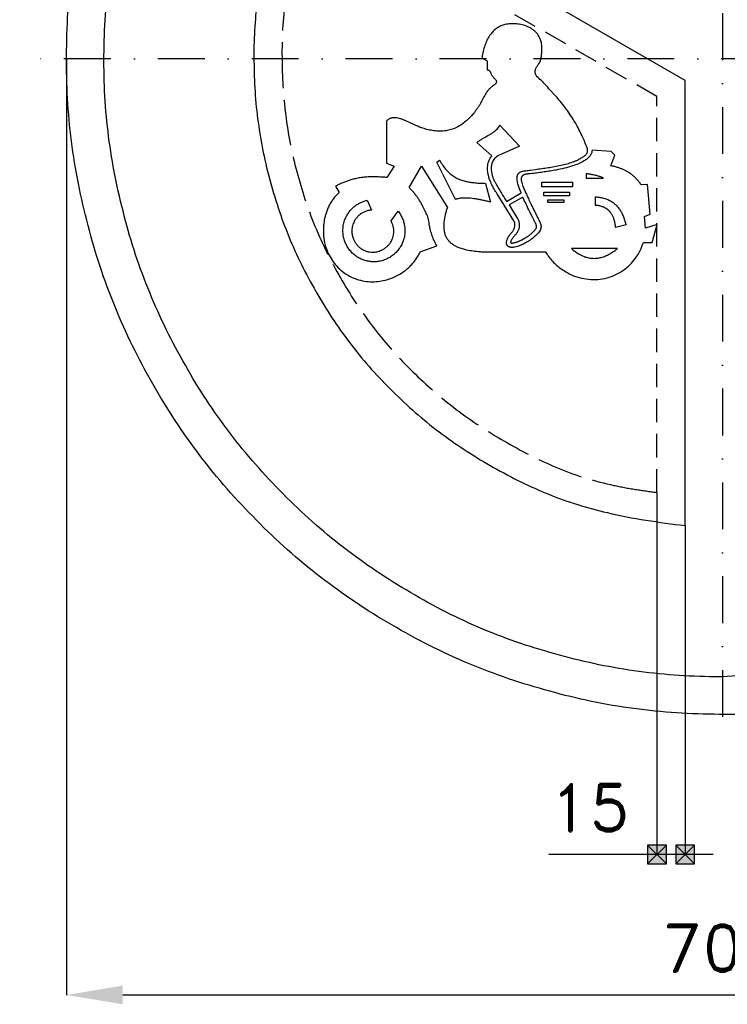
# Model space of a CAD drawing. Header units: millimetres. Extents: x -408 to 375, y -505 to 375.
# Tile 1 of 3: x -375 to 3, y -505 to 21. Entities that reach past the tile are written whole.
import ezdxf

# ---------------------------------------------------------------- set-up
doc = ezdxf.new("R2010")
doc.units = ezdxf.units.MM
doc.header["$LTSCALE"] = 5
doc.linetypes.add('ČERCHOVANÁX2', pattern=[2, 1, -0.5, 0, -0.5])
doc.linetypes.add('ČÁRKOVANÁX2', pattern=[1.5, 1, -0.5])
doc.layers.add('Kóty', color=2, linetype='Continuous')
doc.layers.add('Značka', color=7, linetype='Continuous')
doc.styles.get("Standard").update_dxf_attribs({"font": 'romand.shx', "height": 25})
doc.dimstyles.get("Standard").update_dxf_attribs({"dimtxt": 25, "dimasz": 30, "dimexe": 0.18, "dimexo": 0.0625, "dimgap": 12.5, "dimtad": 1, "dimdec": 0, "dimzin": 0, "dimdsep": 46, "dimtxsty": 'Standard', "dimcen": 0.09, "dimadec": 0, "dimazin": 0, "dimtfac": 1, "dimtdec": 0, "dimtofl": 0, "dimtmove": 0, "dimatfit": 3, "dimfxl": 1, "dimtolj": 1, "dimtzin": 0, "dimarcsym": 0})

# ---------------------------------------------------------------- blocks, each defined once
blk = doc.blocks.new('*D4')
at = {"layer": 'Defpoints', "color": 0, "transparency": 16777216}
for p in [(-350.03, 0), (349.99, -2.29), (349.99, -499.82)]:
    blk.add_point(p, dxfattribs=at)
at = {"layer": 'Kóty', "color": 0, "lineweight": -2, "transparency": 16777216}
for p, q in [((-350.03, -0.06), (-350.03, -500)), ((349.99, -2.35), (349.99, -500)), ((-320.03, -499.82), (319.99, -499.82))]:
    blk.add_line(p, q, dxfattribs=at)
at = {"layer": 'Kóty', "color": 0, "transparency": 16777216}
for points in [[(-320.03, -494.82), (-320.03, -504.82), (-350.03, -499.82)], [(319.99, -494.82), (319.99, -504.82), (349.99, -499.82)]]:
    blk.add_solid(points, dxfattribs=at)
at = {"layer": 'Kóty', "color": 0, "transparency": 16777216, "insert": (-0.02, -474.82), "char_height": 25, "attachment_point": 5}
blk.add_mtext('\\A1;700', dxfattribs=at)

msp = doc.modelspace()

# ---------------------------------------------------------------- hatches: boundary and pattern name
at = {"layer": 'Kóty'}
h = msp.add_hatch(color=256, dxfattribs=at)
h.dxf.hatch_style = 1
h.paths.add_polyline_path([(-40.001, -429.817), (-30.001, -429.817), (-30.001, -419.817), (-40.001, -419.817)])
h = msp.add_hatch(color=256, dxfattribs=at)
h.dxf.hatch_style = 1
h.paths.add_polyline_path([(-25.002, -429.817), (-15.002, -429.817), (-15.002, -419.817), (-25.002, -419.817)])

# ---------------------------------------------------------------- linework, layer by layer
for p, q in [((-35.001, -231.596), (-35.001, -424.997)), ((-20.002, -249.227), (-20.002, -424.997)), ((-5.002, -424.817), (-92.669, -424.817))]:
    msp.add_line(p, q, dxfattribs=at)
for points in [[(-40.001, -429.817), (-30.001, -429.817), (-30.001, -419.817), (-40.001, -419.817)], [(-25.002, -429.817), (-15.002, -429.817), (-15.002, -419.817), (-25.002, -419.817)]]:
    msp.add_lwpolyline(points, close=True, dxfattribs=at)
for points in [[(-40.001, -419.817), (-30.001, -429.817)], [(-30.001, -419.817), (-40.001, -429.817)], [(-25.002, -419.817), (-15.002, -429.817)], [(-15.002, -419.817), (-25.002, -429.817)]]:
    msp.add_lwpolyline(points, dxfattribs=at)
at = {"layer": 'Značka', "color": 6, "linetype": 'ČERCHOVANÁX2', "lineweight": 25, "ltscale": 5}
for p, q in [((0, 375), (0, -375)), ((375, 0), (-375, 0))]:
    msp.add_line(p, q, dxfattribs=at)
at = {"layer": 'Značka', "color": 1}
for points in [[(-225.894, 107.332, 0.0073184), (-234.795, 84.652, 0.02208), (-242.328, 61.554, 0.0375617), (-248.489, 29.481, 0.0344423), (-250.001, -3.26, 0.0335926), (-247.512, -35.898, 0.0344095), (-240.634, -67.848, 0.0345936), (-229.824, -98.708, 0.0343411), (-214.87, -127.816, 0.0343858), (-196.429, -154.853, 0.034777), (-174.462, -179.07, 0.0343967), (-149.658, -200.336, 0.0329255), (-122.167, -218.12, 0.0345711), (-92.693, -232.499, 0.0401081), (-61.543, -242.304, 0.0209248), (-40.892, -246.341, 0.0069448), (-20.002, -249.227), (-20.002, -11.533), (-225.894, 107.332)], [(0, -330), (-2.16, -329.99, -0.0011944), (-4.319, -329.973, -0.0328593), (-47.346, -326.718, -0.035735), (-89.584, -317.611, -0.0364488), (-130.372, -303.427, -0.0347448), (-168.742, -283.603, -0.0340944), (-204.405, -259.251, -0.034455), (-236.4, -230.268, -0.0345475), (-264.553, -197.533, -0.0344236), (-287.948, -161.238, -0.0343897), (-306.665, -122.327, -0.0344227), (-319.874, -81.221, -0.0344284), (-327.883, -38.793, -0.0344159), (-330, 4.334, -0.034414), (-326.754, 47.389, -0.0344195)], [(327.882, 38.82, -0.0344163), (330, -4.307, -0.0344127), (326.754, -47.364, -0.0344293), (317.638, -89.566, -0.0344217), (303.358, -130.307, -0.0343349), (283.629, -168.721, -0.0344144), (259.289, -204.411, -0.0348199), (230.291, -236.376, -0.0343952), (197.55, -264.436, -0.0327193), (161.259, -287.922, -0.0345761), (122.345, -306.945, -0.0409468), (81.237, -319.848, -0.0317599), (40.949, -326.623, -0.0104666), (0, -330)]]:
    msp.add_lwpolyline(points, format="xyb", dxfattribs=at)
at = {"layer": 'Značka', "color": 6, "linetype": 'ČÁRKOVANÁX2', "ltscale": 2.5}
msp.add_lwpolyline([(-217.846, 85.37, 0.0057132), (-223.165, 71.586, 0.0172164), (-227.837, 57.605, 0.04309), (-233.762, 27.604, 0.0348354), (-234.981, -3.123, 0.0324037), (-232.593, -33.845, 0.0345083), (-226.148, -63.881, 0.0349682), (-215.989, -92.87, 0.0342301), (-201.909, -120.231, 0.0343052), (-184.57, -145.651, 0.0352954), (-163.92, -168.379, 0.0344032), (-140.554, -188.315, 0.0309193), (-114.685, -205.105, 0.0346738), (-87.16, -218.776, 0.0473771), (-57.981, -227.723, 0.0154603), (-46.54, -229.863, 0.0051364), (-35.001, -231.534), (-35.001, -20.194), (-217.846, 85.37)], format="xyb", dxfattribs=at)
at = {"layer": 'Značka', "color": 5}
for points in [[(41.156, -347.724, -0.0344167), (-4.581, -349.97, -0.0344158), (-50.244, -346.527, -0.034417), (-95.004, -336.859, -0.0344168), (-138.22, -321.716, -0.0344168), (-178.953, -300.792, -0.0344168), (-216.776, -274.979, -0.0344167), (-250.706, -244.227, -0.0344165), (-280.56, -209.504, -0.0344167), (-305.374, -171.017, -0.0344165), (-325.224, -129.751, -0.0344167), (-339.231, -86.154, -0.0344166), (-347.724, -41.156, -0.0344167), (-349.97, 4.581, -0.0344167), (-346.527, 50.244, -0.0344167)], [(-42.281, -98.104), (-37.563, -98.104), (-35, -88.484), (-41.158, -90.332), (-41.652, -84.097), (-38.641, -82.967), (-40.079, -67.017), (-43.495, -67.334), (-43.642, -67.098), (-43.792, -66.862, 0.0243258), (-44.911, -65.289, 0.0263065), (-46.185, -63.837, 0.0254147), (-47.524, -62.559, 0.0237842), (-48.982, -61.418, 0.0233118), (-50.593, -60.364, 0.0221065), (-52.293, -59.46, 0.0172277), (-53.787, -58.796, 0.015152), (-55.32, -58.231, 0.0160541), (-57.099, -57.686, 0.0161979), (-58.909, -57.258), (-59.245, -57.189), (-59.582, -57.122), (-57.515, -51.519), (-59.492, -49.441), (-69.649, -48.718), (-69.667, -49.01, -0.0127268), (-69.696, -49.301, -0.076102), (-70.114, -50.729, -0.0605964), (-70.907, -52.008, -0.0630142), (-72.294, -53.423, -0.0369954), (-73.937, -54.536, -0.0357494), (-76.951, -56.05, -0.0228918), (-80.117, -57.2, -0.0189854), (-84.426, -58.415, -0.0130285), (-88.803, -59.352, -0.0066008), (-91.969, -59.921, -0.0053493), (-95.147, -60.414, -0.004694), (-98.406, -60.859, -0.0043985), (-101.672, -61.244), (-102.619, -61.347), (-103.566, -61.448), (-103.716, -61.459), (-103.867, -61.472), (-104.15, -61.5), (-104.432, -61.536, 0.0179583), (-105.035, -61.637, 0.028033), (-105.627, -61.793, 0.0302016), (-106.061, -61.955, 0.0414635), (-106.467, -62.178, 0.0377159), (-106.744, -62.385, 0.0443118), (-106.982, -62.634, 0.0446549), (-107.173, -62.914, 0.0416559), (-107.313, -63.222, 0.0406493), (-107.414, -63.582, 0.0319678), (-107.463, -63.953, 0.0242633), (-107.474, -64.318, 0.0181953), (-107.453, -64.682, 0.0262586), (-107.354, -65.392, 0.0190045), (-107.191, -66.092, 0.0238897), (-106.762, -67.432, 0.0107339), (-106.242, -68.741, 0.0056889), (-105.367, -70.777, 0.0038277), (-104.454, -72.795, 0.0024818), (-103.305, -75.262), (-102.142, -77.722, 0.001756), (-101.039, -80.044, 0.0067337), (-99.896, -82.346), (-98.677, -84.692, -0.0168283), (-97.533, -87.077, -0.0131672), (-97.269, -87.709, -0.0263959), (-97.056, -88.358, -0.0252407), (-96.947, -88.856, -0.0271221), (-96.89, -89.363, -0.0273257), (-96.885, -89.837, -0.0298981), (-96.934, -90.309, -0.02475), (-97.008, -90.672, -0.0254474), (-97.118, -91.025, -0.0295432), (-97.303, -91.456, -0.0228349), (-97.533, -91.867, -0.0413332), (-98.28, -92.88, -0.0183039), (-99.146, -93.801, -0.0082498), (-99.896, -94.536, -0.0129368), (-100.673, -95.238, -0.0140577), (-101.495, -95.906, -0.011447), (-102.35, -96.532, -0.0082126), (-103.061, -97.017, -0.0081551), (-103.787, -97.477, -0.0092641), (-104.728, -98.031, -0.0068964), (-105.689, -98.556, -0.0268475), (-108.185, -99.744, -0.0535878), (-110.825, -100.514, -0.0276232), (-111.738, -100.653, -0.0383425), (-112.662, -100.671, -0.0326681), (-113.23, -100.607, -0.0449697), (-113.781, -100.457, -0.0349809), (-114.111, -100.311, -0.0409453), (-114.416, -100.118, -0.0412657), (-114.666, -99.899, -0.0433281), (-114.877, -99.641, -0.0427803), (-115.044, -99.351, -0.0388196), (-115.163, -99.039, -0.0372538), (-115.244, -98.685, -0.0307982), (-115.276, -98.324, -0.0384363), (-115.254, -97.767, -0.0302075), (-115.156, -97.218, -0.0345597), (-114.91, -96.41, -0.0234073), (-114.572, -95.635, -0.0199029), (-114.196, -94.92, -0.0256049), (-113.758, -94.244, -0.0244938), (-112.858, -93.137, 0.0274148), (-111.963, -92.023, 0.0232652), (-111.631, -91.521, 0.0249735), (-111.35, -90.99, 0.0263666), (-111.121, -90.437, 0.0275639), (-110.953, -89.862, 0.0291051), (-110.847, -89.282, 0.0320776), (-110.812, -88.693, 0.0304346), (-110.84, -88.168, 0.0313992), (-110.933, -87.65, 0.0362153), (-111.1, -87.11, 0.0413321), (-111.347, -86.603), (-111.393, -86.524), (-111.441, -86.446), (-120.249, -72.123), (-120.482, -71.768), (-120.713, -71.413, -0.0157148), (-122.143, -69.051, -0.0215561), (-123.393, -66.589, -0.0231913), (-124.278, -64.462, -0.0289769), (-124.937, -62.255, -0.0284227), (-125.282, -60.438, -0.0344823), (-125.397, -58.593, -0.0327286), (-125.305, -57.055, -0.0362245), (-125.004, -55.546, -0.0231129), (-124.716, -54.632, -0.021741), (-124.348, -53.747, -0.0203582), (-123.945, -52.954, -0.0220672), (-123.477, -52.2), (-123.303, -51.949), (-123.125, -51.7), (-131.034, -44.652), (-130.871, -44.516), (-130.707, -44.382, -0.0253941), (-129.408, -43.45, -0.0133471), (-128.038, -42.618), (-126.608, -41.807), (-125.175, -41.004, 0.0091106), (-123.766, -40.178, 0.0172512), (-122.402, -39.279, 0.0225316), (-121.309, -38.442, 0.0316862), (-120.311, -37.489, 0.0337871), (-119.621, -36.657, 0.046458), (-119.076, -35.731), (-118.986, -35.538), (-118.901, -35.343), (-108.34, -46.593), (-119.846, -51.789), (-120.01, -51.895), (-120.173, -52.003, 0.0399316), (-121.177, -52.801, 0.0491173), (-122.025, -53.763, 0.0474253), (-122.646, -54.765, 0.0431733), (-123.078, -55.864, 0.0417179), (-123.358, -57.105, 0.0359107), (-123.442, -58.372, 0.0261831), (-123.39, -59.524, 0.0174253), (-123.237, -60.67, 0.0243219), (-122.896, -62.315, 0.0358045), (-122.363, -63.899, 0.0297153), (-121.629, -65.42, 0.0048041), (-120.789, -66.894), (-120.093, -68.126), (-119.399, -69.356, 0.0049474), (-118.683, -70.578), (-117.948, -71.79), (-117.353, -72.755), (-116.751, -73.716), (-116.104, -74.733), (-115.448, -75.743), (-115.332, -75.921), (-115.216, -76.099), (-107.397, -71.626), (-107.545, -71.277), (-107.692, -70.928, -0.0126425), (-108.522, -68.824, -0.0236715), (-109.197, -66.664, -0.0223581), (-109.488, -65.408, -0.0341059), (-109.636, -64.127, -0.0292308), (-109.638, -63.366, -0.0415184), (-109.532, -62.614, -0.0296496), (-109.415, -62.192, -0.0342617), (-109.245, -61.788, -0.0353097), (-109.035, -61.428, -0.0370199), (-108.776, -61.103, -0.0368452), (-108.467, -60.809, -0.032232), (-108.12, -60.559, -0.0392213), (-107.592, -60.276, -0.0336497), (-107.028, -60.072, -0.0392622), (-106.009, -59.859, -0.007979), (-104.97, -59.743, 0.0121123), (-102.418, -59.408), (-99.88, -59.014, -0.004923), (-96.488, -58.538, 0.0035573), (-93.091, -58.071, 0.008704), (-89.677, -57.52, 0.0104047), (-86.287, -56.839, 0.0140203), (-83.092, -56.055, 0.0207371), (-79.961, -55.051, 0.012659), (-78.528, -54.496, 0.0155506), (-77.13, -53.863, 0.0224303), (-75.37, -52.907, 0.0223766), (-73.693, -51.79, 0.0200972), (-73.169, -51.388, 0.0467531), (-72.706, -50.924, 0.0461275), (-72.408, -50.488, 0.0435619), (-72.191, -50.003, 0.0438315), (-72.049, -49.471, 0.0424235), (-72.001, -48.923, 0.0344723), (-72.025, -48.437, 0.0289484), (-72.111, -47.957, 0.0308819), (-72.278, -47.389, 0.029009), (-72.512, -46.844), (-72.562, -46.742), (-72.614, -46.64), (-72.939, -45.833), (-73.267, -45.028, 0.0043309), (-73.916, -43.492, 0.004181), (-74.591, -41.967, 0.0102519), (-76.222, -38.529, 0.0120268), (-78.006, -35.167, 0.0149462), (-80.284, -31.328, 0.0145723), (-82.786, -27.63, 0.0131275), (-85.215, -24.391, 0.0132652), (-87.811, -21.286, 0.0059856), (-89.897, -18.968), (-91.998, -16.664, 0.0026247), (-94.629, -13.732, 0.0252794), (-97.427, -10.944, -0.0077908), (-98.416, -10.036, -0.0487165), (-99.289, -9.03, -0.0365302), (-99.626, -8.478, -0.0445754), (-99.87, -7.879, -0.0384958), (-99.985, -7.391, -0.0403041), (-100.022, -6.891, -0.0391031), (-99.983, -6.376, -0.0317723), (-99.871, -5.871, -0.0381061), (-99.6, -5.121, -0.0260997), (-99.234, -4.411, -0.013404), (-98.927, -3.903, -0.0097785), (-98.599, -3.411, -0.0090221), (-98.162, -2.803), (-97.705, -2.209), (-97.567, -2.035), (-97.427, -1.86), (-97.28, -1.299, 0.0038409), (-97.138, -0.737, 0.0098133), (-96.9, 0.338, 0.0098584), (-96.703, 1.421, 0.0221116), (-96.444, 3.543, 0.0279675), (-96.398, 5.683, 0.0363069), (-96.604, 7.942, 0.0446398), (-97.17, 10.136, 0.0395847), (-97.872, 11.784, 0.0421357), (-98.831, 13.295, 0.0417323), (-99.996, 14.624, 0.0396068), (-101.361, 15.747, 0.0382268), (-102.975, 16.728, 0.0315794), (-104.711, 17.475, 0.0430046), (-107.711, 18.3, 0.0345383), (-110.819, 18.653, 0.0363054), (-113.795, 18.634, 0.0522386), (-116.703, 18.096, 0.0444834), (-118.777, 17.32, 0.0448316), (-120.684, 16.186, 0.0440401), (-122.426, 14.718, 0.0387856), (-123.903, 12.982, 0.0411855), (-125.419, 10.548, 0.0313516), (-126.571, 7.917, 0.027998), (-127.551, 4.825, 0.0235034), (-128.206, 1.654, 0.0028032), (-128.297, 1.096, 0.0009313), (-128.383, 0.537), (-125.687, -1.09), (-125.642, -5.835), (-125.611, -5.837), (-125.581, -5.84), (-125.361, -5.871), (-125.145, -5.922), (-124.935, -5.994), (-124.736, -6.091), (-124.535, -6.222), (-124.355, -6.381), (-124.209, -6.545), (-124.082, -6.724), (-123.946, -6.963), (-123.837, -7.215), (-123.818, -7.266), (-123.8, -7.317), (-123.779, -7.374), (-123.759, -7.431), (-123.716, -7.545), (-123.671, -7.657), (-123.554, -7.932), (-123.426, -8.202), (-123.245, -8.547), (-123.047, -8.883), (-122.84, -9.202), (-122.618, -9.51), (-122.436, -9.743), (-122.246, -9.969), (-122.007, -10.234), (-121.755, -10.488), (-121.331, -10.89, -0.0554566), (-120.961, -11.335, -0.0413101), (-120.816, -11.586, -0.0448046), (-120.716, -11.859, -0.0381822), (-120.672, -12.077, -0.0430156), (-120.664, -12.298, -0.0430928), (-120.692, -12.517, -0.0390111), (-120.755, -12.729, -0.0434988), (-120.876, -12.987, -0.0342871), (-121.036, -13.222), (-121.186, -13.401), (-121.351, -13.567, -0.0266717), (-121.687, -13.85), (-122.046, -14.107), (-122.623, -14.5, 0.0159414), (-123.185, -14.909, 0.0206019), (-123.711, -15.35, 0.0147266), (-124.204, -15.828, 0.0131753), (-124.722, -16.381, 0.0132772), (-125.209, -16.96, 0.0125173), (-125.669, -17.561, 0.0108829), (-126.101, -18.184, 0.0115937), (-126.607, -18.982, 0.0095923), (-127.079, -19.8, 0.009135), (-128.024, -21.598, -0.0095892), (-128.969, -23.395, -0.0138748), (-129.816, -24.843, -0.0103621), (-130.733, -26.249, -0.0097688), (-131.694, -27.616, -0.0121343), (-132.713, -28.939, -0.0111105), (-133.575, -29.966, -0.0120518), (-134.483, -30.951, -0.0144525), (-135.692, -32.138, -0.0115612), (-136.964, -33.264, -0.0291469), (-139.713, -35.372, -0.0478841), (-142.739, -37.027, -0.044782), (-145.492, -37.986, -0.0382981), (-148.374, -38.479, -0.0365149), (-151.607, -38.587, -0.0302293), (-154.825, -38.263, -0.0249131), (-157.759, -37.676, -0.0246205), (-160.615, -36.804, -0.0235013), (-164.686, -35.122), (-168.691, -33.264, 0.0114677), (-170.292, -32.57, 0.0226309), (-171.935, -31.988, 0.0227834), (-173.117, -31.679, 0.0292999), (-174.325, -31.496, 0.02564), (-175.171, -31.452, 0.0320648), (-176.016, -31.507, 0.0301737), (-176.68, -31.627, 0.0346351), (-177.323, -31.831, 0.0304592), (-177.832, -32.062, 0.0302427), (-178.31, -32.354, 0.0289779), (-178.726, -32.674, 0.0304985), (-179.101, -33.041), (-179.2, -33.151), (-179.297, -33.264), (-179.297, -55.767), (-175.163, -57.303), (-179.207, -63.358), (-179.731, -63.311), (-180.256, -63.265, 0.0112455), (-183.628, -63.05, 0.0151294), (-187.006, -63.014, 0.0151949), (-189.838, -63.129, 0.0170112), (-192.657, -63.426, 0.0170996), (-195.24, -63.86, 0.0182516), (-197.784, -64.475, 0.0141111), (-199.743, -65.072, 0.0128924), (-201.666, -65.773, 0.0131365), (-203.718, -66.632, 0.0127478), (-205.721, -67.597), (-206.081, -67.781), (-206.44, -67.967), (-204.511, -71.356), (-204.759, -71.581), (-205.006, -71.807, 0.026099), (-206.629, -73.477, 0.0268341), (-208.067, -75.309, 0.0251741), (-209.281, -77.177, 0.023238), (-210.308, -79.152, 0.0224082), (-211.189, -81.247, 0.0217449), (-211.882, -83.41, 0.0169834), (-212.328, -85.225, 0.0156586), (-212.654, -87.063, 0.0194999), (-212.921, -89.458, 0.0196465), (-213, -91.871, 0.0442051), (-212.559, -97.044, 0.04996), (-211.161, -102.042, 0.0417906), (-209.433, -105.793, 0.0406453), (-207.112, -109.21, 0.0401964), (-204.362, -112.208, 0.0419893), (-201.163, -114.713, 0.0345556), (-198.322, -116.367, 0.0339418), (-195.281, -117.617, 0.0432188), (-191.115, -118.67, 0.0423125), (-186.829, -119, 0.0374487), (-182.941, -118.746, 0.0359258), (-179.135, -117.929, 0.0288396), (-176.112, -116.902, 0.028559), (-173.228, -115.537, 0.0285751), (-170.534, -113.9, 0.0298121), (-168.051, -111.963, 0.0239997), (-166.243, -110.249, 0.0236042), (-164.606, -108.368, 0.0267843), (-163.063, -106.232, 0.0313842), (-161.781, -103.937, 0.0044959), (-161.579, -103.519), (-161.383, -103.098), (-152.424, -99.867), (-152.523, -99.702), (-152.62, -99.536, -0.0135564), (-153.288, -98.319, -0.0130021), (-153.89, -97.067, -0.0125829), (-154.443, -95.778, -0.0119932), (-154.931, -94.463, -0.0109234), (-155.393, -93.04, -0.0078122), (-155.802, -91.601, -0.0086492), (-156.116, -90.367, -0.0153191), (-156.371, -89.119, -0.0087477), (-156.621, -87.437, 0.0234156), (-156.918, -85.769, 0.0470236), (-157.784, -83.18, 0.013221), (-158.965, -80.687), (-159.902, -78.802, 0.0119465), (-160.888, -76.953, 0.0149183), (-161.895, -75.276, 0.013831), (-162.999, -73.658, 0.0104117), (-163.884, -72.472, 0.0110735), (-164.82, -71.327, 0.0125106), (-165.819, -70.204, 0.0144859), (-166.878, -69.137), (-167.065, -68.958), (-167.254, -68.78), (-160.603, -57.302), (-146.852, -79.307, 0.0010127), (-147.135, -80.185, 0.0030708), (-147.412, -81.067, 0.029462), (-148.439, -85.168, 0.052655), (-148.782, -89.372, 0.0377432), (-148.631, -91.573, 0.0474075), (-148.111, -93.711, 0.0385142), (-147.501, -95.165, 0.0413813), (-146.67, -96.503, 0.0392455), (-145.687, -97.655, 0.0352297), (-144.544, -98.649, 0.037893), (-142.958, -99.69, 0.0295567), (-141.244, -100.509, 0.0285812), (-138.954, -101.32, 0.0199141), (-136.596, -101.905, 0.0193653), (-133.026, -102.524, 0.0113671), (-129.426, -102.923), (-128.837, -102.977), (-128.247, -103.03), (-94.544, -103.03), (-93.935, -103.954, 0.0065047), (-93.31, -104.868, 0.0522788), (-88.999, -109.804, 0.0580792), (-83.711, -113.689, 0.0478271), (-79.068, -115.954, 0.0459672), (-74.089, -117.314, 0.0447114), (-69.103, -117.833, 0.0467767), (-64.106, -117.439, 0.0481019), (-59.255, -116.197, 0.0497198), (-54.743, -114.042, 0.0451282), (-51.031, -111.408, 0.0426674), (-47.832, -108.163, 0.0421475), (-45.122, -104.407, 0.0426398), (-43.089, -100.263, 0.0081792), (-42.673, -99.187), (-42.281, -98.104)], [(-152.47, -55.088), (-150.987, -54.094), (-150.735, -54.536), (-150.481, -54.977, 0.0243846), (-148.778, -57.619, 0.0374564), (-146.764, -60.029, 0.0369716), (-144.869, -61.785, 0.0394066), (-142.732, -63.232, 0.0376141), (-140.405, -64.367, 0.0309015), (-137.943, -65.174, 0.0218822), (-135.678, -65.687, 0.0155456), (-133.382, -66.028, 0.0134183), (-130.524, -66.3, 0.0095972), (-127.657, -66.441), (-127.099, -66.458), (-126.54, -66.475), (-123.844, -76.506), (-124.167, -76.423), (-124.491, -76.34, 0.0054705), (-126.669, -75.812, 0.0072698), (-128.86, -75.34, 0.0078473), (-130.785, -74.976, 0.0093181), (-132.721, -74.679, 0.0107108), (-134.475, -74.473, 0.0140574), (-136.237, -74.353, 0.0121876), (-137.502, -74.327, 0.0139748), (-138.767, -74.368, 0.0177145), (-139.965, -74.474, 0.0251595), (-141.147, -74.682), (-141.34, -74.726), (-141.532, -74.772), (-141.547, -74.775), (-141.562, -74.779), (-141.592, -74.787), (-141.622, -74.794), (-141.696, -74.814), (-141.77, -74.834), (-141.867, -74.861), (-141.965, -74.889), (-142.061, -74.918), (-142.156, -74.947), (-142.232, -74.971), (-142.307, -74.996), (-142.387, -75.023), (-142.466, -75.05), (-142.479, -75.055), (-142.493, -75.06), (-142.784, -74.477), (-152.47, -55.088)], [(-72.749, -61.412), (-72.749, -63.741), (-63.515, -63.741), (-63.634, -63.684), (-63.753, -63.627, 0.0126538), (-64.616, -63.248, 0.012226), (-65.496, -62.911, 0.011234), (-66.376, -62.616, 0.0100133), (-67.267, -62.357, 0.0094611), (-68.199, -62.122, 0.0089585), (-69.139, -61.921, 0.0067437), (-69.921, -61.777, 0.0060298), (-70.707, -61.652, 0.0063576), (-71.571, -61.536, 0.0066159), (-72.437, -61.442), (-72.593, -61.427), (-72.749, -61.412)], [(-173.169, -81.326), (-173.067, -81.455), (-172.965, -81.584, -0.0179856), (-172.289, -82.521, -0.0188745), (-171.683, -83.506, -0.0182917), (-171.163, -84.486, -0.0176903), (-170.714, -85.501, -0.0177279), (-170.326, -86.555, -0.0180189), (-170.014, -87.635, -0.0146611), (-169.812, -88.526, -0.014399), (-169.662, -89.426, -0.0180947), (-169.54, -90.586, -0.0177055), (-169.501, -91.754, -0.0483522), (-169.789, -94.925, -0.0522164), (-170.701, -97.977, -0.0429307), (-171.826, -100.28, -0.0404081), (-173.316, -102.364, -0.0394425), (-175.079, -104.202, -0.0408634), (-177.108, -105.733, -0.0331876), (-178.898, -106.742, -0.0318266), (-180.806, -107.511, -0.0357622), (-182.983, -108.092, -0.040002), (-185.214, -108.338), (-185.622, -108.351), (-186.03, -108.358), (-186.439, -108.351), (-186.847, -108.338, -0.0136227), (-187.65, -108.281), (-188.449, -108.182, -0.0303996), (-190.368, -107.784, -0.0317596), (-192.226, -107.152, -0.0416957), (-194.517, -106.02, -0.0409182), (-196.593, -104.525, -0.040453), (-198.425, -102.756, -0.040582), (-199.947, -100.716, -0.0328989), (-200.954, -98.917, -0.0325119), (-201.717, -97.002, -0.0416417), (-202.357, -94.415, -0.0418731), (-202.56, -91.754, -0.0438154), (-202.345, -88.99, -0.0444197), (-201.65, -86.309, -0.0358562), (-200.788, -84.252, -0.0350431), (-199.645, -82.337, -0.0345255), (-198.283, -80.599, -0.035294), (-196.695, -79.07, -0.02823), (-195.29, -77.996, -0.0270809), (-193.774, -77.083, -0.0302486), (-192.047, -76.273, -0.0342053), (-190.235, -75.693), (-189.904, -75.611), (-189.572, -75.533), (-187.375, -80.792), (-187.636, -80.814), (-187.896, -80.839, 0.0415335), (-189.641, -81.174, 0.0436469), (-191.308, -81.8, 0.0409549), (-192.757, -82.599, 0.0388902), (-194.061, -83.618, 0.0381454), (-195.211, -84.804, 0.0389199), (-196.165, -86.151, 0.0317531), (-196.795, -87.333, 0.0312158), (-197.271, -88.584, 0.0399427), (-197.67, -90.266, 0.0400276), (-197.796, -91.994, 0.0499319), (-197.603, -94.14, 0.0512651), (-196.984, -96.202, 0.0415744), (-196.222, -97.758, 0.0402737), (-195.216, -99.169, 0.0397109), (-194.025, -100.412, 0.0406003), (-192.652, -101.447, 0.033141), (-191.441, -102.131, 0.032732), (-190.151, -102.65, 0.0419351), (-188.41, -103.084, 0.0421565), (-186.618, -103.222, 0.0504916), (-184.48, -103.028, 0.051553), (-182.428, -102.407, 0.0417537), (-180.878, -101.64, 0.0403703), (-179.474, -100.631, 0.0397413), (-178.236, -99.433, 0.040512), (-177.206, -98.055, 0.0330098), (-176.526, -96.838, 0.0322469), (-176.009, -95.543, 0.0415397), (-175.573, -93.791, 0.0433529), (-175.439, -91.994, 0.017279), (-175.46, -91.281, 0.0163495), (-175.528, -90.571, 0.0130958), (-175.616, -89.996, 0.0134393), (-175.733, -89.426, 0.0135206), (-175.877, -88.87, 0.0136953), (-176.051, -88.323), (-176.207, -87.897), (-176.382, -87.477), (-176.582, -87.042), (-176.803, -86.617), (-176.844, -86.543), (-176.885, -86.469), (-173.169, -81.326)], [(-113.848, -78.039), (-111.515, -81.828), (-109.444, -85.192), (-109.373, -85.309), (-109.303, -85.426, -0.037735), (-108.9, -86.262, -0.0392356), (-108.629, -87.151, -0.0359555), (-108.485, -88.004, -0.0326237), (-108.459, -88.869, -0.0306697), (-108.531, -89.735, -0.0297584), (-108.706, -90.585, -0.0229466), (-108.912, -91.255, -0.0212181), (-109.176, -91.905, -0.023042), (-109.513, -92.576, -0.0257236), (-109.913, -93.21, -0.0036716), (-109.99, -93.319), (-110.067, -93.427), (-110.153, -93.544), (-110.252, -93.649), (-110.286, -93.685), (-110.32, -93.721, 0.0067373), (-110.777, -94.225, 0.0077651), (-111.221, -94.742, 0.0108014), (-111.786, -95.446, 0.0108072), (-112.317, -96.17, 0.0274173), (-112.731, -96.811, 0.0598431), (-113.033, -97.533, 0.0499318), (-113.089, -97.789, 0.120249), (-113.06, -98.034, 0.109), (-112.945, -98.21, 0.0976483), (-112.766, -98.33, 0.0761829), (-112.589, -98.378, 0.0387526), (-112.404, -98.384, 0.0406318), (-111.918, -98.326, 0.0074573), (-111.44, -98.222), (-111.011, -98.129, 0.0100438), (-110.583, -98.029, 0.0154368), (-110.099, -97.889, 0.0094859), (-109.621, -97.726, 0.0068296), (-109.141, -97.546, 0.0070918), (-108.666, -97.353, 0.0064748), (-108.201, -97.15, 0.0053092), (-107.74, -96.937, 0.0048259), (-107.257, -96.702, 0.0045717), (-106.778, -96.458, 0.0100772), (-105.779, -95.913, 0.0113571), (-104.804, -95.327, 0.0098692), (-104.012, -94.81, 0.0097517), (-103.24, -94.261, 0.0120134), (-102.491, -93.684, 0.016981), (-101.778, -93.066, 0.0102324), (-101.235, -92.544), (-100.7, -92.008, 0.0160031), (-100.032, -91.321, 0.0644493), (-99.488, -90.544, 0.0332989), (-99.356, -90.265, 0.0447706), (-99.27, -89.971, 0.0371564), (-99.24, -89.727, 0.0304386), (-99.242, -89.481, 0.0259491), (-99.27, -89.233, 0.0222353), (-99.322, -88.989, 0.015443), (-99.377, -88.793), (-99.444, -88.599, 0.0127755), (-99.54, -88.359), (-99.646, -88.124, 0.0096601), (-99.882, -87.646), (-100.127, -87.173), (-100.329, -86.777), (-100.528, -86.379), (-100.728, -85.982), (-100.928, -85.584), (-101.088, -85.265), (-101.248, -84.946), (-101.447, -84.547), (-101.646, -84.148), (-102.254, -82.923), (-102.857, -81.696), (-103.358, -80.672), (-103.854, -79.645), (-104.348, -78.617), (-104.837, -77.587), (-105.226, -76.763), (-105.611, -75.937), (-106.018, -75.06), (-106.42, -74.181), (-106.491, -74.026), (-106.562, -73.871), (-113.848, -78.039)], [(-67.896, -73.659), (-67.517, -73.687), (-67.139, -73.717, -0.0279899), (-64.69, -74.061, -0.0378489), (-62.306, -74.722, -0.038474), (-60.303, -75.573, -0.0407848), (-58.459, -76.728, -0.0411391), (-56.776, -78.171, -0.0380084), (-55.341, -79.86, -0.0298062), (-54.262, -81.499, -0.024015), (-53.366, -83.245, -0.0244753), (-52.462, -85.466, -0.0218204), (-51.767, -87.76), (-51.651, -88.21), (-51.538, -88.66), (-57.066, -90.061), (-57.099, -89.756), (-57.133, -89.452, 0.0226844), (-57.451, -87.482, 0.0317264), (-57.981, -85.557, 0.0339239), (-58.61, -83.982, 0.0409141), (-59.466, -82.518, 0.0390229), (-60.37, -81.385, 0.0420696), (-61.442, -80.413, 0.0382968), (-62.553, -79.672, 0.0339326), (-63.76, -79.097, 0.0406065), (-65.482, -78.551, 0.0361244), (-67.264, -78.274), (-67.58, -78.247), (-67.896, -78.223), (-67.896, -73.659)], [(-80.703, -101.267), (-80.331, -101.587), (-79.955, -101.904, 0.0312118), (-77.467, -103.739, 0.0434039), (-74.737, -105.184, 0.0382444), (-72.562, -105.975, 0.041047), (-70.291, -106.412, 0.0401184), (-68.073, -106.507, 0.0391335), (-65.869, -106.251, 0.0376127), (-63.62, -105.662, 0.0310631), (-61.47, -104.77, 0.030986), (-59.073, -103.443, 0.0271438), (-56.85, -101.85), (-56.485, -101.56), (-56.122, -101.267), (-80.703, -101.267)]]:
    msp.add_lwpolyline(points, format="xyb", dxfattribs=at)
for points in [[(-96.432, -65.933), (-80.119, -65.933), (-80.119, -68.327), (-96.432, -68.327), (-96.432, -65.933)], [(-95.353, -71.219), (-81.647, -71.219), (-81.647, -73.162), (-95.353, -73.162), (-95.353, -71.219)], [(-93.286, -75.195), (-84.703, -75.195), (-84.703, -76.732), (-93.286, -76.732), (-93.286, -75.195)]]:
    msp.add_lwpolyline(points, dxfattribs=at)

# ---------------------------------------------------------------- texts
at = {"layer": 'Kóty', "insert": (-70.95, -399.817), "char_height": 25, "attachment_point": 5}
msp.add_mtext('\\A1;15', dxfattribs=at)

# ---------------------------------------------------------------- dimensions: what is measured, and where the dimension line sits
at = {"layer": 'Kóty'}
dim = msp.add_linear_dim(base=(349.992, -499.817), p1=(-350.029, 0), p2=(349.992, -2.291), dimstyle='Standard', dxfattribs=at)
dim.commit()
dim.dimension.update_dxf_attribs({"geometry": '*D4', "text_midpoint": (-0.018, -474.817)})

doc.saveas('drawing.dxf')
